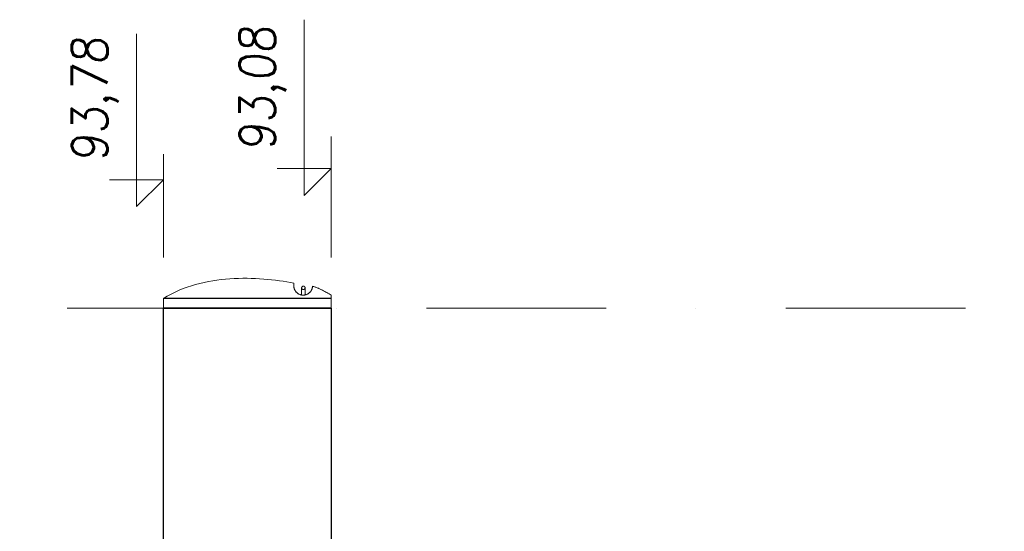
# Model space of a CAD drawing. Extents: x 261105 to 7565828, y -85627 to 5881792.
# Tile 74 of 116: x 348270 to 352380, y -18235 to -16097. Entities that reach past the tile are written whole.
import ezdxf

# ---------------------------------------------------------------- set-up
doc = ezdxf.new("R2010")
doc.units = 0
doc.header["$MEASUREMENT"] = 0
doc.linetypes.add('DASHDOT2', pattern=[0.5, 0.25, -0.125, 0, -0.125])
for name, color, linetype, lineweight in [('1__logo', 140, 'Continuous', 9), ('BK_Opisy', 222, 'Continuous', 5), ('OSIE', 7, 'Continuous', 5)]:
    doc.layers.add(name, color=color, linetype=linetype, lineweight=lineweight)
doc.layers.add('TB_OBRYS1', color=3, linetype='Continuous')
doc.layers.add('xxOś 2_rysunek_Widok ogólny_Dimension_', color=7, linetype='Continuous')
doc.layers.add('wymiary', color=7, linetype='Continuous', lineweight=9, true_color=0x7f7f7f)
doc.styles.add('RBCS_dim1', font='simplex.shx', dxfattribs={"width": 0.9, "oblique": 5, "height": 3})

# ---------------------------------------------------------------- blocks, each defined once
blk = doc.blocks.new('DDD')
at = {"layer": '1__logo'}
for p, q in [((336453.6, -36894.1, 0), (336493.6, -36894.1, 0)), ((336493.6, -36894.1, 0), (336503.1, -36909.8, 0)), ((336493.6, -36894.1, 0), (336493.6, -36894.1, 0)), ((336493.6, -36894.1, 0), (336493.6, -36894.1, 0)), ((336503.1, -36909.8, 0), (336512, -36926, 0)), ((336512, -36926, 0), (336520.3, -36942.4, 0)), ((336520.3, -36942.4, 0), (336527.9, -36959.1, 0)), ((336527.9, -36959.1, 0), (336534.9, -36976, 0)), ((336534.9, -36976, 0), (336541.2, -36993.2, 0)), ((336541.2, -36993.2, 0), (336547, -37010.5, 0)), ((336547, -37010.5, 0), (336552.3, -37028, 0)), ((336552.3, -37028, 0), (336557, -37045.7, 0)), ((336552.3, -37028, 0), (336557, -37045.7, 0)), ((336552.3, -37028, 0), (336557, -37045.7, 0)), ((336552.3, -37028, 0), (336557, -37045.7, 0)), ((336557, -37045.7, 0), (336561.2, -37063.4, 0)), ((336557, -37045.7, 0), (336561.2, -37063.4, 0)), ((336557, -37045.7, 0), (336561.2, -37063.4, 0)), ((336557, -37045.7, 0), (336561.2, -37063.4, 0)), ((336561.2, -37063.4, 0), (336564.8, -37081.3, 0)), ((336561.2, -37063.4, 0), (336564.8, -37081.3, 0)), ((336561.2, -37063.4, 0), (336564.8, -37081.3, 0)), ((336561.2, -37063.4, 0), (336564.8, -37081.3, 0)), ((336564.8, -37081.3, 0), (336568, -37099.3, 0)), ((336564.8, -37081.3, 0), (336568, -37099.3, 0)), ((336564.8, -37081.3, 0), (336568, -37099.3, 0)), ((336564.8, -37081.3, 0), (336568, -37099.3, 0)), ((336568, -37099.3, 0), (336570.7, -37117.3, 0)), ((336568, -37099.3, 0), (336570.7, -37117.3, 0)), ((336568, -37099.3, 0), (336570.7, -37117.3, 0)), ((336568, -37099.3, 0), (336570.7, -37117.3, 0)), ((336570.7, -37117.3, 0), (336573, -37135.3, 0)), ((336570.7, -37117.3, 0), (336573, -37135.3, 0)), ((336570.7, -37117.3, 0), (336573, -37135.3, 0)), ((336570.7, -37117.3, 0), (336573, -37135.3, 0)), ((336573, -37135.3, 0), (336574.8, -37153.4, 0)), ((336573, -37135.3, 0), (336574.8, -37153.4, 0)), ((336573, -37135.3, 0), (336574.8, -37153.4, 0)), ((336573, -37135.3, 0), (336574.8, -37153.4, 0)), ((336574.8, -37153.4, 0), (336576.2, -37171.4, 0)), ((336574.8, -37153.4, 0), (336576.2, -37171.4, 0)), ((336574.8, -37153.4, 0), (336576.2, -37171.4, 0)), ((336574.8, -37153.4, 0), (336576.2, -37171.4, 0)), ((336576.2, -37171.4, 0), (336577.3, -37189.4, 0)), ((336576.2, -37171.4, 0), (336577.3, -37189.4, 0)), ((336576.2, -37171.4, 0), (336577.3, -37189.4, 0)), ((336576.2, -37171.4, 0), (336577.3, -37189.4, 0)), ((336577.3, -37189.4, 0), (336577.9, -37207.3, 0)), ((336577.3, -37189.4, 0), (336577.9, -37207.3, 0)), ((336577.3, -37189.4, 0), (336577.9, -37207.3, 0)), ((336577.3, -37189.4, 0), (336577.9, -37207.3, 0)), ((336578.2, -37242.9, 0), (336577.8, -37260.5, 0)), ((336578.2, -37242.9, 0), (336577.8, -37260.5, 0)), ((336578.2, -37242.9, 0), (336577.8, -37260.5, 0)), ((336578.2, -37242.9, 0), (336577.8, -37260.5, 0)), ((336577.9, -37207.3, 0), (336578.2, -37225.2, 0)), ((336577.9, -37207.3, 0), (336578.2, -37225.2, 0)), ((336577.9, -37207.3, 0), (336578.2, -37225.2, 0)), ((336577.9, -37207.3, 0), (336578.2, -37225.2, 0)), ((336578.2, -37225.2, 0), (336578.2, -37242.9, 0)), ((336578.2, -37225.2, 0), (336578.2, -37242.9, 0)), ((336578.2, -37225.2, 0), (336578.2, -37242.9, 0)), ((336578.2, -37225.2, 0), (336578.2, -37242.9, 0)), ((336577.2, -37277.9, 0), (336576.2, -37295.1, 0)), ((336577.2, -37277.9, 0), (336576.2, -37295.1, 0)), ((336577.2, -37277.9, 0), (336576.2, -37295.1, 0)), ((336577.2, -37277.9, 0), (336576.2, -37295.1, 0)), ((336577.8, -37260.5, 0), (336577.2, -37277.9, 0)), ((336577.8, -37260.5, 0), (336577.2, -37277.9, 0)), ((336577.8, -37260.5, 0), (336577.2, -37277.9, 0)), ((336577.8, -37260.5, 0), (336577.2, -37277.9, 0)), ((336575, -37312.2, 0), (336573.6, -37329, 0)), ((336575, -37312.2, 0), (336573.6, -37329, 0)), ((336575, -37312.2, 0), (336573.6, -37329, 0)), ((336575, -37312.2, 0), (336573.6, -37329, 0)), ((336576.2, -37295.1, 0), (336575, -37312.2, 0)), ((336576.2, -37295.1, 0), (336575, -37312.2, 0)), ((336576.2, -37295.1, 0), (336575, -37312.2, 0)), ((336576.2, -37295.1, 0), (336575, -37312.2, 0)), ((336570, -37361.8, 0), (336567.9, -37377.8, 0)), ((336570, -37361.8, 0), (336567.9, -37377.8, 0)), ((336570, -37361.8, 0), (336567.9, -37377.8, 0)), ((336570, -37361.8, 0), (336567.9, -37377.8, 0)), ((336571.9, -37345.5, 0), (336570, -37361.8, 0)), ((336571.9, -37345.5, 0), (336570, -37361.8, 0)), ((336571.9, -37345.5, 0), (336570, -37361.8, 0)), ((336571.9, -37345.5, 0), (336570, -37361.8, 0)), ((336573.6, -37329, 0), (336571.9, -37345.5, 0)), ((336573.6, -37329, 0), (336571.9, -37345.5, 0)), ((336573.6, -37329, 0), (336571.9, -37345.5, 0)), ((336573.6, -37329, 0), (336571.9, -37345.5, 0)), ((336565.7, -37393.4, 0), (336563.3, -37408.7, 0)), ((336565.7, -37393.4, 0), (336563.3, -37408.7, 0)), ((336565.7, -37393.4, 0), (336563.3, -37408.7, 0)), ((336565.7, -37393.4, 0), (336563.3, -37408.7, 0)), ((336567.9, -37377.8, 0), (336565.7, -37393.4, 0)), ((336567.9, -37377.8, 0), (336565.7, -37393.4, 0)), ((336567.9, -37377.8, 0), (336565.7, -37393.4, 0)), ((336567.9, -37377.8, 0), (336565.7, -37393.4, 0)), ((336520.8, -37448.1, 0), (336519.5, -37449.3, 0)), ((336520.8, -37448.1, 0), (336519.5, -37449.3, 0)), ((336520.8, -37448.1, 0), (336519.5, -37449.3, 0)), ((336520.8, -37448.1, 0), (336519.5, -37449.3, 0)), ((336522.1, -37447, 0), (336520.8, -37448.1, 0)), ((336522.1, -37447, 0), (336520.8, -37448.1, 0)), ((336522.1, -37447, 0), (336520.8, -37448.1, 0)), ((336522.1, -37447, 0), (336520.8, -37448.1, 0)), ((336523.5, -37445.9, 0), (336522.1, -37447, 0)), ((336523.5, -37445.9, 0), (336522.1, -37447, 0)), ((336523.5, -37445.9, 0), (336522.1, -37447, 0)), ((336523.5, -37445.9, 0), (336522.1, -37447, 0)), ((336525, -37444.8, 0), (336523.5, -37445.9, 0)), ((336525, -37444.8, 0), (336523.5, -37445.9, 0)), ((336525, -37444.8, 0), (336523.5, -37445.9, 0)), ((336525, -37444.8, 0), (336523.5, -37445.9, 0)), ((336526.5, -37443.9, 0), (336525, -37444.8, 0)), ((336526.5, -37443.9, 0), (336525, -37444.8, 0)), ((336526.5, -37443.9, 0), (336525, -37444.8, 0)), ((336526.5, -37443.9, 0), (336525, -37444.8, 0)), ((336528, -37443, 0), (336526.5, -37443.9, 0)), ((336528, -37443, 0), (336526.5, -37443.9, 0)), ((336528, -37443, 0), (336526.5, -37443.9, 0)), ((336528, -37443, 0), (336526.5, -37443.9, 0)), ((336529.6, -37442.1, 0), (336528, -37443, 0)), ((336529.6, -37442.1, 0), (336528, -37443, 0)), ((336529.6, -37442.1, 0), (336528, -37443, 0)), ((336529.6, -37442.1, 0), (336528, -37443, 0)), ((336531.3, -37441.4, 0), (336529.6, -37442.1, 0)), ((336531.3, -37441.4, 0), (336529.6, -37442.1, 0)), ((336531.3, -37441.4, 0), (336529.6, -37442.1, 0)), ((336531.3, -37441.4, 0), (336529.6, -37442.1, 0)), ((336532.9, -37440.7, 0), (336531.3, -37441.4, 0)), ((336532.9, -37440.7, 0), (336531.3, -37441.4, 0)), ((336532.9, -37440.7, 0), (336531.3, -37441.4, 0)), ((336532.9, -37440.7, 0), (336531.3, -37441.4, 0)), ((336534.6, -37440.1, 0), (336532.9, -37440.7, 0)), ((336534.6, -37440.1, 0), (336532.9, -37440.7, 0)), ((336534.6, -37440.1, 0), (336532.9, -37440.7, 0)), ((336534.6, -37440.1, 0), (336532.9, -37440.7, 0)), ((336536.4, -37439.6, 0), (336534.6, -37440.1, 0)), ((336536.4, -37439.6, 0), (336534.6, -37440.1, 0)), ((336536.4, -37439.6, 0), (336534.6, -37440.1, 0)), ((336536.4, -37439.6, 0), (336534.6, -37440.1, 0)), ((336538.2, -37439.1, 0), (336536.4, -37439.6, 0)), ((336538.2, -37439.1, 0), (336536.4, -37439.6, 0)), ((336538.2, -37439.1, 0), (336536.4, -37439.6, 0)), ((336538.2, -37439.1, 0), (336536.4, -37439.6, 0)), ((336540, -37438.7, 0), (336538.2, -37439.1, 0)), ((336540, -37438.7, 0), (336538.2, -37439.1, 0)), ((336540, -37438.7, 0), (336538.2, -37439.1, 0)), ((336540, -37438.7, 0), (336538.2, -37439.1, 0)), ((336541.8, -37438.5, 0), (336540, -37438.7, 0)), ((336541.8, -37438.5, 0), (336540, -37438.7, 0)), ((336541.8, -37438.5, 0), (336540, -37438.7, 0)), ((336541.8, -37438.5, 0), (336540, -37438.7, 0)), ((336543.7, -37438.3, 0), (336541.8, -37438.5, 0)), ((336543.7, -37438.3, 0), (336541.8, -37438.5, 0)), ((336543.7, -37438.3, 0), (336541.8, -37438.5, 0)), ((336543.7, -37438.3, 0), (336541.8, -37438.5, 0)), ((336546.7, -37438.2, 0), (336543.7, -37438.2, 0)), ((336546.7, -37438.2, 0), (336543.7, -37438.2, 0)), ((336543.7, -37438.2, 0), (336543.7, -37438.2, 0)), ((336543.7, -37438.2, 0), (336543.7, -37438.3, 0)), ((336543.7, -37438.2, 0), (336543.7, -37438.3, 0)), ((336546.7, -37438.2, 0), (336543.7, -37438.2, 0)), ((336546.7, -37438.2, 0), (336543.7, -37438.2, 0)), ((336543.7, -37438.2, 0), (336543.7, -37438.2, 0)), ((336543.7, -37438.2, 0), (336543.7, -37438.3, 0)), ((336543.7, -37438.2, 0), (336543.7, -37438.3, 0)), ((336558.1, -37438.2, 0), (336546.7, -37438.2, 0)), ((336558.1, -37438.2, 0), (336546.7, -37438.2, 0)), ((336558.1, -37438.2, 0), (336546.7, -37438.2, 0)), ((336558.1, -37438.2, 0), (336546.7, -37438.2, 0)), ((336560.7, -37423.6, 0), (336558.1, -37438.2, 0)), ((336560.7, -37423.6, 0), (336558.1, -37438.2, 0)), ((336560.7, -37423.6, 0), (336558.1, -37438.2, 0)), ((336560.7, -37423.6, 0), (336558.1, -37438.2, 0)), ((336563.3, -37408.7, 0), (336560.7, -37423.6, 0)), ((336563.3, -37408.7, 0), (336560.7, -37423.6, 0)), ((336563.3, -37408.7, 0), (336560.7, -37423.6, 0)), ((336563.3, -37408.7, 0), (336560.7, -37423.6, 0)), ((336508, -37473.4, 0), (336507.8, -37475.3, 0)), ((336508, -37473.4, 0), (336507.8, -37475.3, 0)), ((336508, -37473.4, 0), (336507.8, -37475.3, 0)), ((336508, -37473.4, 0), (336507.8, -37475.3, 0)), ((336507.8, -37475.3, 0), (336507.8, -37477.1, 0)), ((336507.8, -37475.3, 0), (336507.8, -37477.1, 0)), ((336507.8, -37475.3, 0), (336507.8, -37477.1, 0)), ((336507.8, -37475.3, 0), (336507.8, -37477.1, 0)), ((336507.8, -37477.1, 0), (336507.8, -37479.1, 0)), ((336507.8, -37477.1, 0), (336507.8, -37479.1, 0)), ((336507.8, -37477.1, 0), (336507.8, -37479.1, 0)), ((336507.8, -37477.1, 0), (336507.8, -37479.1, 0)), ((336507.8, -37479.1, 0), (336508, -37480.9, 0)), ((336507.8, -37479.1, 0), (336508, -37480.9, 0)), ((336507.8, -37479.1, 0), (336508, -37480.9, 0)), ((336507.8, -37479.1, 0), (336508, -37480.9, 0)), ((336508.2, -37471.5, 0), (336508, -37473.4, 0)), ((336508.2, -37471.5, 0), (336508, -37473.4, 0)), ((336508.2, -37471.5, 0), (336508, -37473.4, 0)), ((336508.2, -37471.5, 0), (336508, -37473.4, 0)), ((336508, -37480.9, 0), (336508.2, -37482.8, 0)), ((336508, -37480.9, 0), (336508.2, -37482.8, 0)), ((336508, -37480.9, 0), (336508.2, -37482.8, 0)), ((336508, -37480.9, 0), (336508.2, -37482.8, 0)), ((336508.5, -37469.7, 0), (336508.2, -37471.5, 0)), ((336508.5, -37469.7, 0), (336508.2, -37471.5, 0)), ((336508.5, -37469.7, 0), (336508.2, -37471.5, 0)), ((336508.5, -37469.7, 0), (336508.2, -37471.5, 0)), ((336508.2, -37482.8, 0), (336508.5, -37484.6, 0)), ((336508.2, -37482.8, 0), (336508.5, -37484.6, 0)), ((336508.2, -37482.8, 0), (336508.5, -37484.6, 0)), ((336508.2, -37482.8, 0), (336508.5, -37484.6, 0)), ((336538.3, -37470.7, 0), (336508.3, -37470.7, 0)), ((336538.3, -37470.7, 0), (336508.3, -37470.7, 0)), ((336538.3, -37470.7, 0), (336508.3, -37470.7, 0)), ((336538.3, -37470.7, 0), (336508.3, -37470.7, 0)), ((336508.9, -37467.9, 0), (336508.5, -37469.7, 0)), ((336508.9, -37467.9, 0), (336508.5, -37469.7, 0)), ((336508.9, -37467.9, 0), (336508.5, -37469.7, 0)), ((336508.9, -37467.9, 0), (336508.5, -37469.7, 0)), ((336508.5, -37484.6, 0), (336508.9, -37486.4, 0)), ((336508.5, -37484.6, 0), (336508.9, -37486.4, 0)), ((336508.5, -37484.6, 0), (336508.9, -37486.4, 0)), ((336508.5, -37484.6, 0), (336508.9, -37486.4, 0)), ((336508.6, -37485, 0), (336538.3, -37485, 0)), ((336508.6, -37485, 0), (336538.3, -37485, 0)), ((336508.6, -37485, 0), (336538.3, -37485, 0)), ((336508.6, -37485, 0), (336538.3, -37485, 0)), ((336509.4, -37466.1, 0), (336508.9, -37467.9, 0)), ((336509.4, -37466.1, 0), (336508.9, -37467.9, 0)), ((336509.4, -37466.1, 0), (336508.9, -37467.9, 0)), ((336509.4, -37466.1, 0), (336508.9, -37467.9, 0)), ((336508.9, -37486.4, 0), (336509.4, -37488.2, 0)), ((336508.9, -37486.4, 0), (336509.4, -37488.2, 0)), ((336508.9, -37486.4, 0), (336509.4, -37488.2, 0)), ((336508.9, -37486.4, 0), (336509.4, -37488.2, 0)), ((336509.9, -37464.4, 0), (336509.4, -37466.1, 0)), ((336509.9, -37464.4, 0), (336509.4, -37466.1, 0)), ((336509.9, -37464.4, 0), (336509.4, -37466.1, 0)), ((336509.9, -37464.4, 0), (336509.4, -37466.1, 0)), ((336509.4, -37488.2, 0), (336509.9, -37489.9, 0)), ((336509.4, -37488.2, 0), (336509.9, -37489.9, 0)), ((336509.4, -37488.2, 0), (336509.9, -37489.9, 0)), ((336509.4, -37488.2, 0), (336509.9, -37489.9, 0)), ((336510.6, -37462.7, 0), (336509.9, -37464.4, 0)), ((336510.6, -37462.7, 0), (336509.9, -37464.4, 0)), ((336510.6, -37462.7, 0), (336509.9, -37464.4, 0)), ((336510.6, -37462.7, 0), (336509.9, -37464.4, 0)), ((336511.3, -37461, 0), (336510.6, -37462.7, 0)), ((336511.3, -37461, 0), (336510.6, -37462.7, 0)), ((336511.3, -37461, 0), (336510.6, -37462.7, 0)), ((336511.3, -37461, 0), (336510.6, -37462.7, 0)), ((336512.1, -37459.4, 0), (336511.3, -37461, 0)), ((336512.1, -37459.4, 0), (336511.3, -37461, 0)), ((336512.1, -37459.4, 0), (336511.3, -37461, 0)), ((336512.1, -37459.4, 0), (336511.3, -37461, 0)), ((336512.9, -37457.8, 0), (336512.1, -37459.4, 0)), ((336512.9, -37457.8, 0), (336512.1, -37459.4, 0)), ((336512.9, -37457.8, 0), (336512.1, -37459.4, 0)), ((336512.9, -37457.8, 0), (336512.1, -37459.4, 0)), ((336513.9, -37456.3, 0), (336512.9, -37457.8, 0)), ((336513.9, -37456.3, 0), (336512.9, -37457.8, 0)), ((336513.9, -37456.3, 0), (336512.9, -37457.8, 0)), ((336513.9, -37456.3, 0), (336512.9, -37457.8, 0)), ((336514.8, -37454.8, 0), (336513.9, -37456.3, 0)), ((336514.8, -37454.8, 0), (336513.9, -37456.3, 0)), ((336514.8, -37454.8, 0), (336513.9, -37456.3, 0)), ((336514.8, -37454.8, 0), (336513.9, -37456.3, 0)), ((336515.9, -37453.3, 0), (336514.8, -37454.8, 0)), ((336515.9, -37453.3, 0), (336514.8, -37454.8, 0)), ((336515.9, -37453.3, 0), (336514.8, -37454.8, 0)), ((336515.9, -37453.3, 0), (336514.8, -37454.8, 0)), ((336517, -37452, 0), (336515.9, -37453.3, 0)), ((336517, -37452, 0), (336515.9, -37453.3, 0)), ((336517, -37452, 0), (336515.9, -37453.3, 0)), ((336517, -37452, 0), (336515.9, -37453.3, 0)), ((336518.2, -37450.6, 0), (336517, -37452, 0)), ((336518.2, -37450.6, 0), (336517, -37452, 0)), ((336518.2, -37450.6, 0), (336517, -37452, 0)), ((336518.2, -37450.6, 0), (336517, -37452, 0)), ((336519.5, -37449.3, 0), (336518.2, -37450.6, 0)), ((336519.5, -37449.3, 0), (336518.2, -37450.6, 0)), ((336519.5, -37449.3, 0), (336518.2, -37450.6, 0)), ((336519.5, -37449.3, 0), (336518.2, -37450.6, 0)), ((336531.3, -37476.4, 0), (336531.2, -37477.1, 0)), ((336531.3, -37476.4, 0), (336531.2, -37477.1, 0)), ((336531.3, -37476.4, 0), (336531.2, -37477.1, 0)), ((336531.3, -37476.4, 0), (336531.2, -37477.1, 0)), ((336531.2, -37477.1, 0), (336531.2, -37477.8, 0)), ((336531.2, -37477.1, 0), (336531.2, -37477.8, 0)), ((336531.2, -37477.1, 0), (336531.2, -37477.8, 0)), ((336531.2, -37477.1, 0), (336531.2, -37477.8, 0)), ((336531.2, -37477.8, 0), (336531.2, -37478.5, 0)), ((336531.2, -37477.8, 0), (336531.2, -37478.5, 0)), ((336531.2, -37477.8, 0), (336531.2, -37478.5, 0)), ((336531.2, -37477.8, 0), (336531.2, -37478.5, 0)), ((336531.2, -37478.5, 0), (336531.3, -37479.3, 0)), ((336531.2, -37478.5, 0), (336531.3, -37479.3, 0)), ((336531.2, -37478.5, 0), (336531.3, -37479.3, 0)), ((336531.2, -37478.5, 0), (336531.3, -37479.3, 0)), ((336531.5, -37475.7, 0), (336531.3, -37476.4, 0)), ((336531.5, -37475.7, 0), (336531.3, -37476.4, 0)), ((336531.5, -37475.7, 0), (336531.3, -37476.4, 0)), ((336531.5, -37475.7, 0), (336531.3, -37476.4, 0)), ((336531.3, -37479.3, 0), (336531.5, -37479.9, 0)), ((336531.3, -37479.3, 0), (336531.5, -37479.9, 0)), ((336531.3, -37479.3, 0), (336531.5, -37479.9, 0)), ((336531.3, -37479.3, 0), (336531.5, -37479.9, 0)), ((336531.7, -37475.1, 0), (336531.5, -37475.7, 0)), ((336531.7, -37475.1, 0), (336531.5, -37475.7, 0)), ((336531.7, -37475.1, 0), (336531.5, -37475.7, 0)), ((336531.7, -37475.1, 0), (336531.5, -37475.7, 0)), ((336531.5, -37479.9, 0), (336531.7, -37480.6, 0)), ((336531.5, -37479.9, 0), (336531.7, -37480.6, 0)), ((336531.5, -37479.9, 0), (336531.7, -37480.6, 0)), ((336531.5, -37479.9, 0), (336531.7, -37480.6, 0)), ((336532, -37474.5, 0), (336531.7, -37475.1, 0)), ((336532, -37474.5, 0), (336531.7, -37475.1, 0)), ((336532, -37474.5, 0), (336531.7, -37475.1, 0)), ((336532, -37474.5, 0), (336531.7, -37475.1, 0)), ((336531.7, -37480.6, 0), (336532, -37481.2, 0)), ((336531.7, -37480.6, 0), (336532, -37481.2, 0)), ((336531.7, -37480.6, 0), (336532, -37481.2, 0)), ((336531.7, -37480.6, 0), (336532, -37481.2, 0)), ((336532.4, -37473.8, 0), (336532, -37474.5, 0)), ((336532.4, -37473.8, 0), (336532, -37474.5, 0)), ((336532.4, -37473.8, 0), (336532, -37474.5, 0)), ((336532.4, -37473.8, 0), (336532, -37474.5, 0)), ((336532, -37481.2, 0), (336532.4, -37481.8, 0)), ((336532, -37481.2, 0), (336532.4, -37481.8, 0)), ((336532, -37481.2, 0), (336532.4, -37481.8, 0)), ((336532, -37481.2, 0), (336532.4, -37481.8, 0)), ((336532.8, -37473.3, 0), (336532.4, -37473.8, 0)), ((336532.8, -37473.3, 0), (336532.4, -37473.8, 0)), ((336532.8, -37473.3, 0), (336532.4, -37473.8, 0)), ((336532.8, -37473.3, 0), (336532.4, -37473.8, 0)), ((336532.4, -37481.8, 0), (336532.8, -37482.4, 0)), ((336532.4, -37481.8, 0), (336532.8, -37482.4, 0)), ((336532.4, -37481.8, 0), (336532.8, -37482.4, 0)), ((336532.4, -37481.8, 0), (336532.8, -37482.4, 0)), ((336533.2, -37472.8, 0), (336532.8, -37473.3, 0)), ((336533.2, -37472.8, 0), (336532.8, -37473.3, 0)), ((336533.2, -37472.8, 0), (336532.8, -37473.3, 0)), ((336533.2, -37472.8, 0), (336532.8, -37473.3, 0)), ((336532.8, -37482.4, 0), (336533.2, -37482.9, 0)), ((336532.8, -37482.4, 0), (336533.2, -37482.9, 0)), ((336532.8, -37482.4, 0), (336533.2, -37482.9, 0)), ((336532.8, -37482.4, 0), (336533.2, -37482.9, 0)), ((336533.8, -37472.3, 0), (336533.2, -37472.8, 0)), ((336533.8, -37472.3, 0), (336533.2, -37472.8, 0)), ((336533.8, -37472.3, 0), (336533.2, -37472.8, 0)), ((336533.8, -37472.3, 0), (336533.2, -37472.8, 0)), ((336533.2, -37482.9, 0), (336533.8, -37483.3, 0)), ((336533.2, -37482.9, 0), (336533.8, -37483.3, 0)), ((336533.2, -37482.9, 0), (336533.8, -37483.3, 0)), ((336533.2, -37482.9, 0), (336533.8, -37483.3, 0)), ((336534.3, -37471.9, 0), (336533.8, -37472.3, 0)), ((336534.3, -37471.9, 0), (336533.8, -37472.3, 0)), ((336534.3, -37471.9, 0), (336533.8, -37472.3, 0)), ((336534.3, -37471.9, 0), (336533.8, -37472.3, 0)), ((336533.8, -37483.3, 0), (336534.3, -37483.8, 0)), ((336533.8, -37483.3, 0), (336534.3, -37483.8, 0)), ((336533.8, -37483.3, 0), (336534.3, -37483.8, 0)), ((336533.8, -37483.3, 0), (336534.3, -37483.8, 0)), ((336534.9, -37471.6, 0), (336534.3, -37471.9, 0)), ((336534.9, -37471.6, 0), (336534.3, -37471.9, 0)), ((336534.9, -37471.6, 0), (336534.3, -37471.9, 0)), ((336534.9, -37471.6, 0), (336534.3, -37471.9, 0)), ((336534.3, -37483.8, 0), (336534.9, -37484.1, 0)), ((336534.3, -37483.8, 0), (336534.9, -37484.1, 0)), ((336534.3, -37483.8, 0), (336534.9, -37484.1, 0)), ((336534.3, -37483.8, 0), (336534.9, -37484.1, 0)), ((336535.5, -37471.3, 0), (336534.9, -37471.6, 0)), ((336535.5, -37471.3, 0), (336534.9, -37471.6, 0)), ((336535.5, -37471.3, 0), (336534.9, -37471.6, 0)), ((336535.5, -37471.3, 0), (336534.9, -37471.6, 0)), ((336534.9, -37484.1, 0), (336535.5, -37484.4, 0)), ((336534.9, -37484.1, 0), (336535.5, -37484.4, 0)), ((336534.9, -37484.1, 0), (336535.5, -37484.4, 0)), ((336534.9, -37484.1, 0), (336535.5, -37484.4, 0)), ((336536.2, -37471, 0), (336535.5, -37471.3, 0)), ((336536.2, -37471, 0), (336535.5, -37471.3, 0)), ((336536.2, -37471, 0), (336535.5, -37471.3, 0)), ((336536.2, -37471, 0), (336535.5, -37471.3, 0)), ((336535.5, -37484.4, 0), (336536.2, -37484.6, 0)), ((336535.5, -37484.4, 0), (336536.2, -37484.6, 0)), ((336535.5, -37484.4, 0), (336536.2, -37484.6, 0)), ((336535.5, -37484.4, 0), (336536.2, -37484.6, 0)), ((336536.9, -37470.9, 0), (336536.2, -37471, 0)), ((336536.9, -37470.9, 0), (336536.2, -37471, 0)), ((336536.9, -37470.9, 0), (336536.2, -37471, 0)), ((336536.9, -37470.9, 0), (336536.2, -37471, 0)), ((336536.2, -37484.6, 0), (336536.9, -37484.8, 0)), ((336536.2, -37484.6, 0), (336536.9, -37484.8, 0)), ((336536.2, -37484.6, 0), (336536.9, -37484.8, 0)), ((336536.2, -37484.6, 0), (336536.9, -37484.8, 0)), ((336537.6, -37470.7, 0), (336536.9, -37470.9, 0)), ((336537.6, -37470.7, 0), (336536.9, -37470.9, 0)), ((336537.6, -37470.7, 0), (336536.9, -37470.9, 0)), ((336537.6, -37470.7, 0), (336536.9, -37470.9, 0)), ((336536.9, -37484.8, 0), (336537.6, -37484.9, 0)), ((336536.9, -37484.8, 0), (336537.6, -37484.9, 0)), ((336536.9, -37484.8, 0), (336537.6, -37484.9, 0)), ((336536.9, -37484.8, 0), (336537.6, -37484.9, 0)), ((336538.3, -37470.7, 0), (336537.6, -37470.7, 0)), ((336538.3, -37470.7, 0), (336537.6, -37470.7, 0)), ((336538.3, -37470.7, 0), (336537.6, -37470.7, 0)), ((336538.3, -37470.7, 0), (336537.6, -37470.7, 0)), ((336537.6, -37484.9, 0), (336538.3, -37485, 0)), ((336537.6, -37484.9, 0), (336538.3, -37485, 0)), ((336537.6, -37484.9, 0), (336538.3, -37485, 0)), ((336537.6, -37484.9, 0), (336538.3, -37485, 0)), ((336538.3, -37470.7, 0), (336538.3, -37470.7, 0)), ((336538.3, -37470.7, 0), (336538.3, -37470.7, 0)), ((336539, -37470.7, 0), (336538.3, -37470.7, 0)), ((336539, -37470.7, 0), (336538.3, -37470.7, 0)), ((336538.3, -37470.7, 0), (336538.3, -37470.7, 0)), ((336538.3, -37470.7, 0), (336538.3, -37470.7, 0)), ((336539, -37470.7, 0), (336538.3, -37470.7, 0)), ((336539, -37470.7, 0), (336538.3, -37470.7, 0)), ((336538.3, -37485, 0), (336539, -37484.9, 0)), ((336538.3, -37485, 0), (336539, -37484.9, 0)), ((336538.3, -37485, 0), (336539, -37484.9, 0)), ((336538.3, -37485, 0), (336539, -37484.9, 0)), ((336538.3, -37485, 0), (336538.3, -37485, 0)), ((336538.3, -37485, 0), (336538.3, -37485, 0)), ((336539.7, -37470.9, 0), (336539, -37470.7, 0)), ((336539.7, -37470.9, 0), (336539, -37470.7, 0)), ((336539.7, -37470.9, 0), (336539, -37470.7, 0)), ((336539.7, -37470.9, 0), (336539, -37470.7, 0)), ((336539, -37484.9, 0), (336539.7, -37484.8, 0)), ((336539, -37484.9, 0), (336539.7, -37484.8, 0)), ((336539, -37484.9, 0), (336539.7, -37484.8, 0)), ((336539, -37484.9, 0), (336539.7, -37484.8, 0)), ((336540.4, -37471, 0), (336539.7, -37470.9, 0)), ((336540.4, -37471, 0), (336539.7, -37470.9, 0)), ((336540.4, -37471, 0), (336539.7, -37470.9, 0)), ((336540.4, -37471, 0), (336539.7, -37470.9, 0)), ((336539.7, -37484.8, 0), (336540.4, -37484.6, 0)), ((336539.7, -37484.8, 0), (336540.4, -37484.6, 0)), ((336539.7, -37484.8, 0), (336540.4, -37484.6, 0)), ((336539.7, -37484.8, 0), (336540.4, -37484.6, 0)), ((336541.1, -37471.3, 0), (336540.4, -37471, 0)), ((336541.1, -37471.3, 0), (336540.4, -37471, 0)), ((336541.1, -37471.3, 0), (336540.4, -37471, 0)), ((336541.1, -37471.3, 0), (336540.4, -37471, 0)), ((336540.4, -37484.6, 0), (336541.1, -37484.4, 0)), ((336540.4, -37484.6, 0), (336541.1, -37484.4, 0)), ((336540.4, -37484.6, 0), (336541.1, -37484.4, 0)), ((336540.4, -37484.6, 0), (336541.1, -37484.4, 0)), ((336541.7, -37471.6, 0), (336541.1, -37471.3, 0)), ((336541.7, -37471.6, 0), (336541.1, -37471.3, 0)), ((336541.7, -37471.6, 0), (336541.1, -37471.3, 0)), ((336541.7, -37471.6, 0), (336541.1, -37471.3, 0)), ((336541.1, -37484.4, 0), (336541.7, -37484.1, 0)), ((336541.1, -37484.4, 0), (336541.7, -37484.1, 0)), ((336541.1, -37484.4, 0), (336541.7, -37484.1, 0)), ((336541.1, -37484.4, 0), (336541.7, -37484.1, 0)), ((336542.3, -37471.9, 0), (336541.7, -37471.6, 0)), ((336542.3, -37471.9, 0), (336541.7, -37471.6, 0)), ((336542.3, -37471.9, 0), (336541.7, -37471.6, 0)), ((336542.3, -37471.9, 0), (336541.7, -37471.6, 0)), ((336541.7, -37484.1, 0), (336542.3, -37483.8, 0)), ((336541.7, -37484.1, 0), (336542.3, -37483.8, 0)), ((336541.7, -37484.1, 0), (336542.3, -37483.8, 0)), ((336541.7, -37484.1, 0), (336542.3, -37483.8, 0)), ((336542.8, -37472.3, 0), (336542.3, -37471.9, 0)), ((336542.8, -37472.3, 0), (336542.3, -37471.9, 0)), ((336542.8, -37472.3, 0), (336542.3, -37471.9, 0)), ((336542.8, -37472.3, 0), (336542.3, -37471.9, 0)), ((336542.3, -37483.8, 0), (336542.8, -37483.3, 0)), ((336542.3, -37483.8, 0), (336542.8, -37483.3, 0)), ((336542.3, -37483.8, 0), (336542.8, -37483.3, 0)), ((336542.3, -37483.8, 0), (336542.8, -37483.3, 0)), ((336543.3, -37472.8, 0), (336542.8, -37472.3, 0)), ((336543.3, -37472.8, 0), (336542.8, -37472.3, 0)), ((336543.3, -37472.8, 0), (336542.8, -37472.3, 0)), ((336543.3, -37472.8, 0), (336542.8, -37472.3, 0)), ((336542.8, -37483.3, 0), (336543.3, -37482.9, 0)), ((336542.8, -37483.3, 0), (336543.3, -37482.9, 0)), ((336542.8, -37483.3, 0), (336543.3, -37482.9, 0)), ((336542.8, -37483.3, 0), (336543.3, -37482.9, 0)), ((336543.8, -37473.3, 0), (336543.3, -37472.8, 0)), ((336543.8, -37473.3, 0), (336543.3, -37472.8, 0)), ((336543.8, -37473.3, 0), (336543.3, -37472.8, 0)), ((336543.8, -37473.3, 0), (336543.3, -37472.8, 0)), ((336543.3, -37482.9, 0), (336543.8, -37482.4, 0)), ((336543.3, -37482.9, 0), (336543.8, -37482.4, 0)), ((336543.3, -37482.9, 0), (336543.8, -37482.4, 0)), ((336543.3, -37482.9, 0), (336543.8, -37482.4, 0)), ((336544.2, -37473.8, 0), (336543.8, -37473.3, 0)), ((336544.2, -37473.8, 0), (336543.8, -37473.3, 0)), ((336544.2, -37473.8, 0), (336543.8, -37473.3, 0)), ((336544.2, -37473.8, 0), (336543.8, -37473.3, 0)), ((336543.8, -37482.4, 0), (336544.2, -37481.8, 0)), ((336543.8, -37482.4, 0), (336544.2, -37481.8, 0)), ((336543.8, -37482.4, 0), (336544.2, -37481.8, 0)), ((336543.8, -37482.4, 0), (336544.2, -37481.8, 0)), ((336544.5, -37474.5, 0), (336544.2, -37473.8, 0)), ((336544.5, -37474.5, 0), (336544.2, -37473.8, 0)), ((336544.5, -37474.5, 0), (336544.2, -37473.8, 0)), ((336544.5, -37474.5, 0), (336544.2, -37473.8, 0)), ((336544.2, -37481.8, 0), (336544.5, -37481.2, 0)), ((336544.2, -37481.8, 0), (336544.5, -37481.2, 0)), ((336544.2, -37481.8, 0), (336544.5, -37481.2, 0)), ((336544.2, -37481.8, 0), (336544.5, -37481.2, 0)), ((336544.9, -37475.1, 0), (336544.5, -37474.5, 0)), ((336544.9, -37475.1, 0), (336544.5, -37474.5, 0)), ((336544.9, -37475.1, 0), (336544.5, -37474.5, 0)), ((336544.9, -37475.1, 0), (336544.5, -37474.5, 0)), ((336544.5, -37481.2, 0), (336544.9, -37480.6, 0)), ((336544.5, -37481.2, 0), (336544.9, -37480.6, 0)), ((336544.5, -37481.2, 0), (336544.9, -37480.6, 0)), ((336544.5, -37481.2, 0), (336544.9, -37480.6, 0)), ((336545.1, -37475.7, 0), (336544.9, -37475.1, 0)), ((336545.1, -37475.7, 0), (336544.9, -37475.1, 0)), ((336545.1, -37475.7, 0), (336544.9, -37475.1, 0)), ((336545.1, -37475.7, 0), (336544.9, -37475.1, 0)), ((336544.9, -37480.6, 0), (336545.1, -37479.9, 0)), ((336544.9, -37480.6, 0), (336545.1, -37479.9, 0)), ((336544.9, -37480.6, 0), (336545.1, -37479.9, 0)), ((336544.9, -37480.6, 0), (336545.1, -37479.9, 0)), ((336545.3, -37476.4, 0), (336545.1, -37475.7, 0)), ((336545.3, -37476.4, 0), (336545.1, -37475.7, 0)), ((336545.3, -37476.4, 0), (336545.1, -37475.7, 0)), ((336545.3, -37476.4, 0), (336545.1, -37475.7, 0)), ((336545.1, -37479.9, 0), (336545.3, -37479.3, 0)), ((336545.1, -37479.9, 0), (336545.3, -37479.3, 0)), ((336545.1, -37479.9, 0), (336545.3, -37479.3, 0)), ((336545.1, -37479.9, 0), (336545.3, -37479.3, 0)), ((336545.4, -37477.1, 0), (336545.3, -37476.4, 0)), ((336545.4, -37477.1, 0), (336545.3, -37476.4, 0)), ((336545.4, -37477.1, 0), (336545.3, -37476.4, 0)), ((336545.4, -37477.1, 0), (336545.3, -37476.4, 0)), ((336545.3, -37479.3, 0), (336545.4, -37478.5, 0)), ((336545.3, -37479.3, 0), (336545.4, -37478.5, 0)), ((336545.3, -37479.3, 0), (336545.4, -37478.5, 0)), ((336545.3, -37479.3, 0), (336545.4, -37478.5, 0)), ((336545.4, -37477.8, 0), (336545.4, -37477.1, 0)), ((336545.4, -37477.8, 0), (336545.4, -37477.1, 0)), ((336545.4, -37477.8, 0), (336545.4, -37477.1, 0)), ((336545.4, -37477.8, 0), (336545.4, -37477.1, 0)), ((336545.4, -37478.5, 0), (336545.4, -37477.8, 0)), ((336545.4, -37478.5, 0), (336545.4, -37477.8, 0)), ((336545.4, -37478.5, 0), (336545.4, -37477.8, 0)), ((336545.4, -37478.5, 0), (336545.4, -37477.8, 0)), ((336509.9, -37489.9, 0), (336510.6, -37491.6, 0)), ((336509.9, -37489.9, 0), (336510.6, -37491.6, 0)), ((336509.9, -37489.9, 0), (336510.6, -37491.6, 0)), ((336509.9, -37489.9, 0), (336510.6, -37491.6, 0)), ((336510.6, -37491.6, 0), (336511.3, -37493.3, 0)), ((336510.6, -37491.6, 0), (336511.3, -37493.3, 0)), ((336510.6, -37491.6, 0), (336511.3, -37493.3, 0)), ((336510.6, -37491.6, 0), (336511.3, -37493.3, 0)), ((336511.3, -37493.3, 0), (336512.1, -37494.9, 0)), ((336511.3, -37493.3, 0), (336512.1, -37494.9, 0)), ((336511.3, -37493.3, 0), (336512.1, -37494.9, 0)), ((336511.3, -37493.3, 0), (336512.1, -37494.9, 0)), ((336512.1, -37494.9, 0), (336512.9, -37496.5, 0)), ((336512.1, -37494.9, 0), (336512.9, -37496.5, 0)), ((336512.1, -37494.9, 0), (336512.9, -37496.5, 0)), ((336512.1, -37494.9, 0), (336512.9, -37496.5, 0)), ((336512.9, -37496.5, 0), (336513.9, -37498, 0)), ((336512.9, -37496.5, 0), (336513.9, -37498, 0)), ((336512.9, -37496.5, 0), (336513.9, -37498, 0)), ((336512.9, -37496.5, 0), (336513.9, -37498, 0)), ((336513.9, -37498, 0), (336514.8, -37499.5, 0)), ((336513.9, -37498, 0), (336514.8, -37499.5, 0)), ((336513.9, -37498, 0), (336514.8, -37499.5, 0)), ((336513.9, -37498, 0), (336514.8, -37499.5, 0)), ((336514.8, -37499.5, 0), (336515.9, -37501, 0)), ((336514.8, -37499.5, 0), (336515.9, -37501, 0)), ((336514.8, -37499.5, 0), (336515.9, -37501, 0)), ((336514.8, -37499.5, 0), (336515.9, -37501, 0)), ((336515.9, -37501, 0), (336517, -37502.4, 0)), ((336515.9, -37501, 0), (336517, -37502.4, 0)), ((336515.9, -37501, 0), (336517, -37502.4, 0)), ((336515.9, -37501, 0), (336517, -37502.4, 0)), ((336517, -37502.4, 0), (336518.2, -37503.7, 0)), ((336517, -37502.4, 0), (336518.2, -37503.7, 0)), ((336517, -37502.4, 0), (336518.2, -37503.7, 0)), ((336517, -37502.4, 0), (336518.2, -37503.7, 0)), ((336518.2, -37503.7, 0), (336519.5, -37505, 0)), ((336518.2, -37503.7, 0), (336519.5, -37505, 0)), ((336518.2, -37503.7, 0), (336519.5, -37505, 0)), ((336518.2, -37503.7, 0), (336519.5, -37505, 0)), ((336519.5, -37505, 0), (336520.8, -37506.2, 0)), ((336519.5, -37505, 0), (336520.8, -37506.2, 0)), ((336519.5, -37505, 0), (336520.8, -37506.2, 0)), ((336519.5, -37505, 0), (336520.8, -37506.2, 0)), ((336520.8, -37506.2, 0), (336522.1, -37507.4, 0)), ((336520.8, -37506.2, 0), (336522.1, -37507.4, 0)), ((336520.8, -37506.2, 0), (336522.1, -37507.4, 0)), ((336520.8, -37506.2, 0), (336522.1, -37507.4, 0)), ((336522.1, -37507.4, 0), (336523.5, -37508.5, 0)), ((336522.1, -37507.4, 0), (336523.5, -37508.5, 0)), ((336522.1, -37507.4, 0), (336523.5, -37508.5, 0)), ((336522.1, -37507.4, 0), (336523.5, -37508.5, 0)), ((336523.5, -37508.5, 0), (336525, -37509.5, 0)), ((336523.5, -37508.5, 0), (336525, -37509.5, 0)), ((336523.5, -37508.5, 0), (336525, -37509.5, 0)), ((336523.5, -37508.5, 0), (336525, -37509.5, 0)), ((336525, -37509.5, 0), (336526.5, -37510.5, 0)), ((336525, -37509.5, 0), (336526.5, -37510.5, 0)), ((336525, -37509.5, 0), (336526.5, -37510.5, 0)), ((336525, -37509.5, 0), (336526.5, -37510.5, 0)), ((336526.5, -37510.5, 0), (336528, -37511.4, 0)), ((336526.5, -37510.5, 0), (336528, -37511.4, 0)), ((336526.5, -37510.5, 0), (336528, -37511.4, 0)), ((336526.5, -37510.5, 0), (336528, -37511.4, 0)), ((336528, -37511.4, 0), (336529.6, -37512.2, 0)), ((336528, -37511.4, 0), (336529.6, -37512.2, 0)), ((336528, -37511.4, 0), (336529.6, -37512.2, 0)), ((336528, -37511.4, 0), (336529.6, -37512.2, 0)), ((336529.6, -37512.2, 0), (336531.3, -37513, 0)), ((336529.6, -37512.2, 0), (336531.3, -37513, 0)), ((336529.6, -37512.2, 0), (336531.3, -37513, 0)), ((336529.6, -37512.2, 0), (336531.3, -37513, 0)), ((336531.3, -37513, 0), (336532.9, -37513.7, 0)), ((336531.3, -37513, 0), (336532.9, -37513.7, 0)), ((336531.3, -37513, 0), (336532.9, -37513.7, 0)), ((336531.3, -37513, 0), (336532.9, -37513.7, 0)), ((336532.9, -37513.7, 0), (336534.6, -37514.3, 0)), ((336532.9, -37513.7, 0), (336534.6, -37514.3, 0)), ((336532.9, -37513.7, 0), (336534.6, -37514.3, 0)), ((336532.9, -37513.7, 0), (336534.6, -37514.3, 0)), ((336534.6, -37514.3, 0), (336536.4, -37514.8, 0)), ((336534.6, -37514.3, 0), (336536.4, -37514.8, 0)), ((336534.6, -37514.3, 0), (336536.4, -37514.8, 0)), ((336534.6, -37514.3, 0), (336536.4, -37514.8, 0)), ((336536.4, -37514.8, 0), (336538.2, -37515.3, 0)), ((336536.4, -37514.8, 0), (336538.2, -37515.3, 0)), ((336536.4, -37514.8, 0), (336538.2, -37515.3, 0)), ((336536.4, -37514.8, 0), (336538.2, -37515.3, 0)), ((336538.2, -37515.3, 0), (336540, -37515.7, 0)), ((336538.2, -37515.3, 0), (336540, -37515.7, 0)), ((336538.2, -37515.3, 0), (336540, -37515.7, 0)), ((336538.2, -37515.3, 0), (336540, -37515.7, 0)), ((336540.5, -37530.3, 0), (336539.4, -37532.9, 0)), ((336540.5, -37530.3, 0), (336539.4, -37532.9, 0)), ((336540.5, -37530.3, 0), (336539.4, -37532.9, 0)), ((336540.5, -37530.3, 0), (336539.4, -37532.9, 0)), ((336540.5, -37530.3, 0), (336539.4, -37532.9, 0)), ((336540.5, -37530.3, 0), (336539.4, -37532.9, 0)), ((336540.5, -37530.3, 0), (336539.4, -37532.9, 0)), ((336540.5, -37530.3, 0), (336539.4, -37532.9, 0)), ((336540, -37515.7, 0), (336541.8, -37515.9, 0)), ((336540, -37515.7, 0), (336541.8, -37515.9, 0)), ((336540, -37515.7, 0), (336541.8, -37515.9, 0)), ((336540, -37515.7, 0), (336541.8, -37515.9, 0)), ((336541.5, -37527.5, 0), (336540.5, -37530.3, 0)), ((336541.5, -37527.5, 0), (336540.5, -37530.3, 0)), ((336541.5, -37527.5, 0), (336540.5, -37530.3, 0)), ((336541.5, -37527.5, 0), (336540.5, -37530.3, 0)), ((336541.5, -37527.5, 0), (336540.5, -37530.3, 0)), ((336541.5, -37527.5, 0), (336540.5, -37530.3, 0)), ((336541.5, -37527.5, 0), (336540.5, -37530.3, 0)), ((336541.5, -37527.5, 0), (336540.5, -37530.3, 0)), ((336542.5, -37524.7, 0), (336541.5, -37527.5, 0)), ((336542.5, -37524.7, 0), (336541.5, -37527.5, 0)), ((336542.5, -37524.7, 0), (336541.5, -37527.5, 0)), ((336542.5, -37524.7, 0), (336541.5, -37527.5, 0)), ((336542.5, -37524.7, 0), (336541.5, -37527.5, 0)), ((336542.5, -37524.7, 0), (336541.5, -37527.5, 0)), ((336542.5, -37524.7, 0), (336541.5, -37527.5, 0)), ((336542.5, -37524.7, 0), (336541.5, -37527.5, 0)), ((336541.8, -37515.9, 0), (336543.7, -37516.1, 0)), ((336541.8, -37515.9, 0), (336543.7, -37516.1, 0)), ((336541.8, -37515.9, 0), (336543.7, -37516.1, 0)), ((336541.8, -37515.9, 0), (336543.7, -37516.1, 0)), ((336543.5, -37521.9, 0), (336542.5, -37524.7, 0)), ((336543.5, -37521.9, 0), (336542.5, -37524.7, 0)), ((336543.5, -37521.9, 0), (336542.5, -37524.7, 0)), ((336543.5, -37521.9, 0), (336542.5, -37524.7, 0)), ((336543.5, -37521.9, 0), (336542.5, -37524.7, 0)), ((336543.5, -37521.9, 0), (336542.5, -37524.7, 0)), ((336543.5, -37521.9, 0), (336542.5, -37524.7, 0)), ((336543.5, -37521.9, 0), (336542.5, -37524.7, 0)), ((336544.5, -37519, 0), (336543.5, -37521.9, 0)), ((336544.5, -37519, 0), (336543.5, -37521.9, 0)), ((336544.5, -37519, 0), (336543.5, -37521.9, 0)), ((336544.5, -37519, 0), (336543.5, -37521.9, 0)), ((336544.5, -37519, 0), (336543.5, -37521.9, 0)), ((336544.5, -37519, 0), (336543.5, -37521.9, 0)), ((336544.5, -37519, 0), (336543.5, -37521.9, 0)), ((336544.5, -37519, 0), (336543.5, -37521.9, 0)), ((336543.7, -37516.1, 0), (336543.7, -37516.1, 0)), ((336543.7, -37516.1, 0), (336545.4, -37516.1, 0)), ((336543.7, -37516.1, 0), (336545.4, -37516.1, 0)), ((336543.7, -37516.1, 0), (336543.7, -37516.1, 0)), ((336543.7, -37516.1, 0), (336545.4, -37516.1, 0)), ((336543.7, -37516.1, 0), (336545.4, -37516.1, 0)), ((336543.7, -37516.1, 0), (336543.7, -37516.1, 0)), ((336543.7, -37516.1, 0), (336545.4, -37516.1, 0)), ((336543.7, -37516.1, 0), (336545.4, -37516.1, 0)), ((336543.7, -37516.1, 0), (336543.7, -37516.1, 0)), ((336543.7, -37516.1, 0), (336545.4, -37516.1, 0)), ((336543.7, -37516.1, 0), (336545.4, -37516.1, 0)), ((336545.4, -37516.1, 0), (336544.5, -37519, 0)), ((336545.4, -37516.1, 0), (336544.5, -37519, 0)), ((336545.4, -37516.1, 0), (336544.5, -37519, 0)), ((336545.4, -37516.1, 0), (336544.5, -37519, 0)), ((336545.4, -37516.1, 0), (336544.5, -37519, 0)), ((336545.4, -37516.1, 0), (336544.5, -37519, 0)), ((336545.4, -37516.1, 0), (336544.5, -37519, 0)), ((336545.4, -37516.1, 0), (336544.5, -37519, 0)), ((336520.8, -37571.5, 0), (336518.2, -37576, 0)), ((336520.8, -37571.5, 0), (336518.2, -37576, 0)), ((336520.8, -37571.5, 0), (336518.2, -37576, 0)), ((336520.8, -37571.5, 0), (336518.2, -37576, 0)), ((336520.8, -37571.5, 0), (336518.2, -37576, 0)), ((336520.8, -37571.5, 0), (336518.2, -37576, 0)), ((336520.8, -37571.5, 0), (336518.2, -37576, 0)), ((336520.8, -37571.5, 0), (336518.2, -37576, 0)), ((336523.3, -37566.9, 0), (336520.8, -37571.5, 0)), ((336523.3, -37566.9, 0), (336520.8, -37571.5, 0)), ((336523.3, -37566.9, 0), (336520.8, -37571.5, 0)), ((336523.3, -37566.9, 0), (336520.8, -37571.5, 0)), ((336523.3, -37566.9, 0), (336520.8, -37571.5, 0)), ((336523.3, -37566.9, 0), (336520.8, -37571.5, 0)), ((336523.3, -37566.9, 0), (336520.8, -37571.5, 0)), ((336523.3, -37566.9, 0), (336520.8, -37571.5, 0)), ((336525.8, -37562.4, 0), (336523.3, -37566.9, 0)), ((336525.8, -37562.4, 0), (336523.3, -37566.9, 0)), ((336525.8, -37562.4, 0), (336523.3, -37566.9, 0)), ((336525.8, -37562.4, 0), (336523.3, -37566.9, 0)), ((336525.8, -37562.4, 0), (336523.3, -37566.9, 0)), ((336525.8, -37562.4, 0), (336523.3, -37566.9, 0)), ((336525.8, -37562.4, 0), (336523.3, -37566.9, 0)), ((336525.8, -37562.4, 0), (336523.3, -37566.9, 0)), ((336528.2, -37557.7, 0), (336525.8, -37562.4, 0)), ((336528.2, -37557.7, 0), (336525.8, -37562.4, 0)), ((336528.2, -37557.7, 0), (336525.8, -37562.4, 0)), ((336528.2, -37557.7, 0), (336525.8, -37562.4, 0)), ((336528.2, -37557.7, 0), (336525.8, -37562.4, 0)), ((336528.2, -37557.7, 0), (336525.8, -37562.4, 0)), ((336528.2, -37557.7, 0), (336525.8, -37562.4, 0)), ((336528.2, -37557.7, 0), (336525.8, -37562.4, 0)), ((336529.4, -37555.4, 0), (336528.2, -37557.7, 0)), ((336529.4, -37555.4, 0), (336528.2, -37557.7, 0)), ((336529.4, -37555.4, 0), (336528.2, -37557.7, 0)), ((336529.4, -37555.4, 0), (336528.2, -37557.7, 0)), ((336529.4, -37555.4, 0), (336528.2, -37557.7, 0)), ((336529.4, -37555.4, 0), (336528.2, -37557.7, 0)), ((336529.4, -37555.4, 0), (336528.2, -37557.7, 0)), ((336529.4, -37555.4, 0), (336528.2, -37557.7, 0)), ((336530.6, -37553, 0), (336529.4, -37555.4, 0)), ((336530.6, -37553, 0), (336529.4, -37555.4, 0)), ((336530.6, -37553, 0), (336529.4, -37555.4, 0)), ((336530.6, -37553, 0), (336529.4, -37555.4, 0)), ((336530.6, -37553, 0), (336529.4, -37555.4, 0)), ((336530.6, -37553, 0), (336529.4, -37555.4, 0)), ((336530.6, -37553, 0), (336529.4, -37555.4, 0)), ((336530.6, -37553, 0), (336529.4, -37555.4, 0)), ((336531.8, -37550.6, 0), (336530.6, -37553, 0)), ((336531.8, -37550.6, 0), (336530.6, -37553, 0)), ((336531.8, -37550.6, 0), (336530.6, -37553, 0)), ((336531.8, -37550.6, 0), (336530.6, -37553, 0)), ((336531.8, -37550.6, 0), (336530.6, -37553, 0)), ((336531.8, -37550.6, 0), (336530.6, -37553, 0)), ((336531.8, -37550.6, 0), (336530.6, -37553, 0)), ((336531.8, -37550.6, 0), (336530.6, -37553, 0)), ((336532.9, -37548.2, 0), (336531.8, -37550.6, 0)), ((336532.9, -37548.2, 0), (336531.8, -37550.6, 0)), ((336532.9, -37548.2, 0), (336531.8, -37550.6, 0)), ((336532.9, -37548.2, 0), (336531.8, -37550.6, 0)), ((336532.9, -37548.2, 0), (336531.8, -37550.6, 0)), ((336532.9, -37548.2, 0), (336531.8, -37550.6, 0)), ((336532.9, -37548.2, 0), (336531.8, -37550.6, 0)), ((336532.9, -37548.2, 0), (336531.8, -37550.6, 0)), ((336534, -37545.7, 0), (336532.9, -37548.2, 0)), ((336534, -37545.7, 0), (336532.9, -37548.2, 0)), ((336534, -37545.7, 0), (336532.9, -37548.2, 0)), ((336534, -37545.7, 0), (336532.9, -37548.2, 0)), ((336534, -37545.7, 0), (336532.9, -37548.2, 0)), ((336534, -37545.7, 0), (336532.9, -37548.2, 0)), ((336534, -37545.7, 0), (336532.9, -37548.2, 0)), ((336534, -37545.7, 0), (336532.9, -37548.2, 0)), ((336535.1, -37543.2, 0), (336534, -37545.7, 0)), ((336535.1, -37543.2, 0), (336534, -37545.7, 0)), ((336535.1, -37543.2, 0), (336534, -37545.7, 0)), ((336535.1, -37543.2, 0), (336534, -37545.7, 0)), ((336535.1, -37543.2, 0), (336534, -37545.7, 0)), ((336535.1, -37543.2, 0), (336534, -37545.7, 0)), ((336535.1, -37543.2, 0), (336534, -37545.7, 0)), ((336535.1, -37543.2, 0), (336534, -37545.7, 0)), ((336536.2, -37540.7, 0), (336535.1, -37543.2, 0)), ((336536.2, -37540.7, 0), (336535.1, -37543.2, 0)), ((336536.2, -37540.7, 0), (336535.1, -37543.2, 0)), ((336536.2, -37540.7, 0), (336535.1, -37543.2, 0)), ((336536.2, -37540.7, 0), (336535.1, -37543.2, 0)), ((336536.2, -37540.7, 0), (336535.1, -37543.2, 0)), ((336536.2, -37540.7, 0), (336535.1, -37543.2, 0)), ((336536.2, -37540.7, 0), (336535.1, -37543.2, 0)), ((336537.3, -37538.1, 0), (336536.2, -37540.7, 0)), ((336537.3, -37538.1, 0), (336536.2, -37540.7, 0)), ((336537.3, -37538.1, 0), (336536.2, -37540.7, 0)), ((336537.3, -37538.1, 0), (336536.2, -37540.7, 0)), ((336537.3, -37538.1, 0), (336536.2, -37540.7, 0)), ((336537.3, -37538.1, 0), (336536.2, -37540.7, 0)), ((336537.3, -37538.1, 0), (336536.2, -37540.7, 0)), ((336537.3, -37538.1, 0), (336536.2, -37540.7, 0)), ((336538.4, -37535.6, 0), (336537.3, -37538.1, 0)), ((336538.4, -37535.6, 0), (336537.3, -37538.1, 0)), ((336538.4, -37535.6, 0), (336537.3, -37538.1, 0)), ((336538.4, -37535.6, 0), (336537.3, -37538.1, 0)), ((336538.4, -37535.6, 0), (336537.3, -37538.1, 0)), ((336538.4, -37535.6, 0), (336537.3, -37538.1, 0)), ((336538.4, -37535.6, 0), (336537.3, -37538.1, 0)), ((336538.4, -37535.6, 0), (336537.3, -37538.1, 0)), ((336539.4, -37532.9, 0), (336538.4, -37535.6, 0)), ((336539.4, -37532.9, 0), (336538.4, -37535.6, 0)), ((336539.4, -37532.9, 0), (336538.4, -37535.6, 0)), ((336539.4, -37532.9, 0), (336538.4, -37535.6, 0)), ((336539.4, -37532.9, 0), (336538.4, -37535.6, 0)), ((336539.4, -37532.9, 0), (336538.4, -37535.6, 0)), ((336539.4, -37532.9, 0), (336538.4, -37535.6, 0)), ((336539.4, -37532.9, 0), (336538.4, -37535.6, 0)), ((336493.6, -37594.1, 0), (336453.6, -37594.1, 0)), ((336507, -37594.1, 0), (336493.6, -37594.1, 0)), ((336507, -37594.1, 0), (336504.6, -37594.1, 0)), ((336507, -37594.1, 0), (336504.6, -37594.1, 0)), ((336509.9, -37589.5, 0), (336507, -37594.1, 0)), ((336509.9, -37589.5, 0), (336507, -37594.1, 0)), ((336509.9, -37589.5, 0), (336507, -37594.1, 0)), ((336509.9, -37589.5, 0), (336507, -37594.1, 0)), ((336509.9, -37589.5, 0), (336507, -37594.1, 0)), ((336509.9, -37589.5, 0), (336507, -37594.1, 0)), ((336509.9, -37589.5, 0), (336507, -37594.1, 0)), ((336509.9, -37589.5, 0), (336507, -37594.1, 0)), ((336512.7, -37585, 0), (336509.9, -37589.5, 0)), ((336512.7, -37585, 0), (336509.9, -37589.5, 0)), ((336512.7, -37585, 0), (336509.9, -37589.5, 0)), ((336512.7, -37585, 0), (336509.9, -37589.5, 0)), ((336512.7, -37585, 0), (336509.9, -37589.5, 0)), ((336512.7, -37585, 0), (336509.9, -37589.5, 0)), ((336512.7, -37585, 0), (336509.9, -37589.5, 0)), ((336512.7, -37585, 0), (336509.9, -37589.5, 0)), ((336515.4, -37580.5, 0), (336512.7, -37585, 0)), ((336515.4, -37580.5, 0), (336512.7, -37585, 0)), ((336515.4, -37580.5, 0), (336512.7, -37585, 0)), ((336515.4, -37580.5, 0), (336512.7, -37585, 0)), ((336515.4, -37580.5, 0), (336512.7, -37585, 0)), ((336515.4, -37580.5, 0), (336512.7, -37585, 0)), ((336515.4, -37580.5, 0), (336512.7, -37585, 0)), ((336515.4, -37580.5, 0), (336512.7, -37585, 0)), ((336518.2, -37576, 0), (336515.4, -37580.5, 0)), ((336518.2, -37576, 0), (336515.4, -37580.5, 0)), ((336518.2, -37576, 0), (336515.4, -37580.5, 0)), ((336518.2, -37576, 0), (336515.4, -37580.5, 0)), ((336518.2, -37576, 0), (336515.4, -37580.5, 0)), ((336518.2, -37576, 0), (336515.4, -37580.5, 0)), ((336518.2, -37576, 0), (336515.4, -37580.5, 0)), ((336518.2, -37576, 0), (336515.4, -37580.5, 0))]:
    blk.add_line(p, q, dxfattribs=at)
at = {"layer": 'TB_OBRYS1'}
blk.add_line((336493.6, -37594.1, 0), (336493.6, -36894.1, 0), dxfattribs=at)
at = {"layer": 'TB_OBRYS1', "elevation": 0}
blk.add_lwpolyline([(336453.6, -37594.1), (336453.6, -36894.1)], dxfattribs=at)

msp = doc.modelspace()

# ---------------------------------------------------------------- linework, layer by layer
at = {"layer": 'BK_Opisy'}
msp.add_line((349570, -16584.9, 0), (349570, -17090.8, 0), dxfattribs=at)
for points in [[(349457.5, -16719.5, 0), (349457.5, -16097.4, 0)], [(349457.5, -16719.5, 0), (349457.5, -16097.4, 0)], [(348757.5, -16765.9, 0), (348757.5, -16157.2, 0)], [(348757.5, -16765.9, 0), (348757.5, -16157.2, 0)], [(348870, -17090.8, 0), (348870, -16659.8, 0)], [(348870, -17090.8, 0), (348870, -16659.8, 0)], [(349570, -17090.8, 0), (349570, -16659.8, 0)], [(349345, -16719.5, 0), (349570, -16719.5, 0), (349457.5, -16832, 0), (349457.5, -16719.5, 0)], [(349345, -16719.5, 0), (349570, -16719.5, 0), (349457.5, -16832, 0), (349457.5, -16719.5, 0)], [(348645, -16765.9, 0), (348870, -16765.9, 0), (348757.5, -16878.4, 0), (348757.5, -16765.9, 0)], [(348645, -16765.9, 0), (348870, -16765.9, 0), (348757.5, -16878.4, 0), (348757.5, -16765.9, 0)]]:
    msp.add_polyline3d(points, dxfattribs=at)
at = {"layer": 'OSIE', "linetype": 'DASHDOT2', "ltscale": 3000}
msp.add_line((355218.1, -17302.5, 0), (348269.5, -17302.5, 0), dxfattribs=at)
at = {"layer": 'TB_OBRYS1', "color": 0, "lineweight": 25, "elevation": 0}
msp.add_lwpolyline([(348870, -19052.8), (348870, -17302.5), (349570, -17302.5), (349570, -27302.5), (348870, -27302.5), (348870, -20267.2)], dxfattribs=at)

# ---------------------------------------------------------------- block references
at = {"layer": 'wymiary', "rotation": 90.00000000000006}
msp.add_blockref('DDD', (311975.9, -353756.1), dxfattribs=at)

# ---------------------------------------------------------------- texts
at = {"layer": 'xxOś 2_rysunek_Widok ogólny_Dimension_', "color": 6, "char_height": 150, "attachment_point": 7, "rotation": 90, "style": 'RBCS_dim1'}
for s, insert in [('93,08', (349382.5, -16644.5, 0)), ('93,78', (348682.5, -16690.9, 0))]:
    msp.add_mtext(s, dxfattribs=dict(at, insert=insert))

doc.saveas('drawing.dxf')
